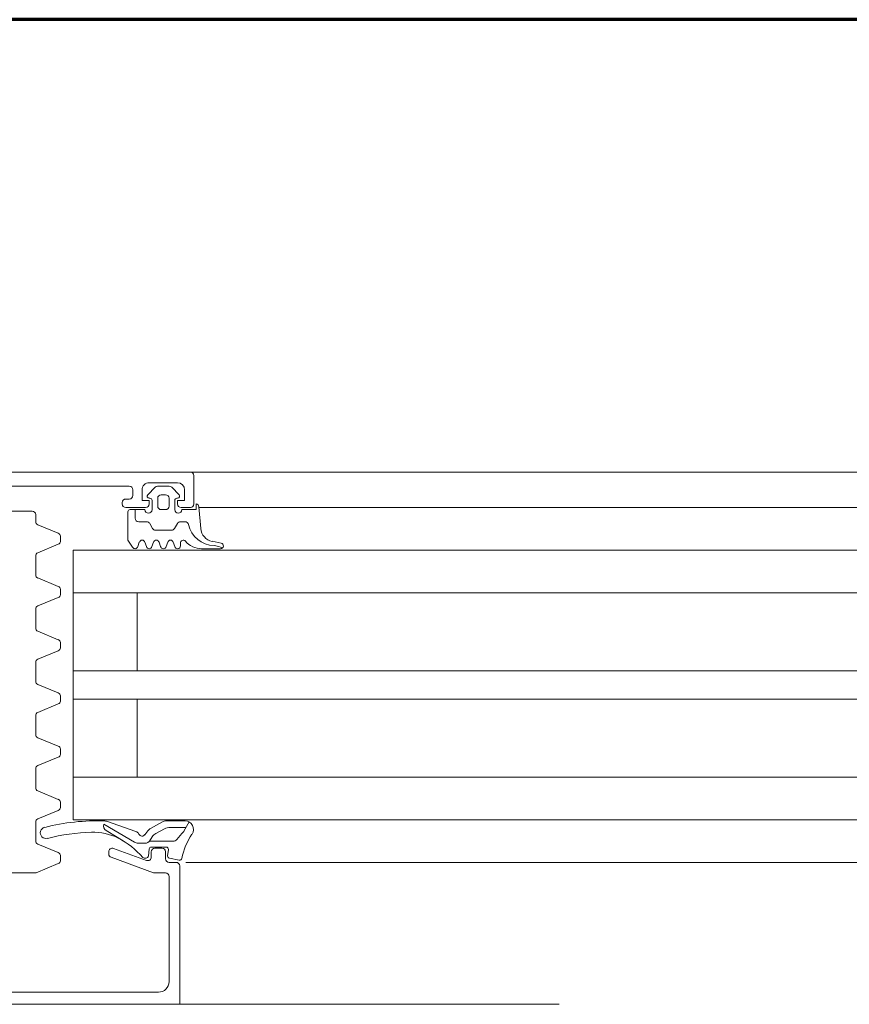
# Model space of a CAD drawing. Header units: centimetres. Extents: x -1631 to 1829, y -257 to 3158.
# Tile 94 of 129: x 353 to 364, y 1664 to 1678. Entities that reach past the tile are written whole.
import ezdxf

# ---------------------------------------------------------------- set-up
doc = ezdxf.new("R2010")
doc.units = ezdxf.units.CM
doc.linetypes.add('Długa kreska', pattern=[142.875, 95.25, -47.625])
for name, color, linetype, lineweight in [('A-DETL', 90, 'Continuous', 9), ('A-DETL-GENF', 92, 'Continuous', 9), ('A-DOOR', 31, 'Continuous', 13)]:
    doc.layers.add(name, color=color, linetype=linetype, lineweight=lineweight)

# ---------------------------------------------------------------- blocks, each defined once
blk = doc.blocks.new('Schueco_FWS_ADS-75-SimplySmart_inw_Family-02 - FWS SI insert unit 90-2368395-6_piętro IV __13_80 m_ - stan projektowany')
at = {"layer": 'A-DETL-GENF'}
for p, q in [((35.65, 4.6), (59.013, 4.6)), ((54.5, 4), (35.65, 4)), ((54.5, 3.4), (35.65, 3.4)), ((54.5, 2.3), (35.65, 2.3)), ((54.5, 1.9), (35.65, 1.9)), ((54.5, 0.8), (35.65, 0.8)), ((54.5, 0.2), (35.65, 0.2)), ((54.5, -0.4), (35.65, -0.4)), ((74.6, -0.9), (-74.6, -0.9))]:
    blk.add_line(p, q, dxfattribs=at)
at = {"layer": 'A-DOOR'}
for p, q in [((59.25, 6.6), (53.75, 6.6)), ((59.4, 6.43), (61.71, 6.43)), ((59.25, 4.8), (59.25, 6.28)), ((59.451, 4.75), (59.3, 4.75)), ((60.067, 4.529), (59.468, 4.747)), ((61.121, 4.746), (60.811, 4.618)), ((62.02, 4.75), (61.14, 4.75)), ((59.15, 4.6), (59.25, 4.6)), ((59.246, 4.542), (59.107, 4.569)), ((59.259, 4.419), (59.27, 4.509)), ((59.3, 4.55), (59.3, 4.45)), ((59.5, 4.45), (59.5, 4.526)), ((59.542, 4.514), (59.529, 4.411)), ((59.567, 4.573), (60.033, 4.403)), ((59.599, 4.54), (59.572, 4.54)), ((60.1, 4.45), (60.1, 4.482)), ((60.78, 4.502), (60.78, 4.578)), ((60.811, 4.462), (61.099, 4.343)), ((59.499, 4.385), (59.289, 4.385)), ((59.35, 4.4), (59.45, 4.4)), ((59.59, 4.329), (59.687, 4.329)), ((59.738, 4.315), (60.167, 4.063)), ((59.316, 4.129), (59.434, 4.193)), ((59.55, 4.155), (59.59, 4.21)), ((59.72, 4.163), (60.134, 4.021)), ((60.136, 4.153), (59.897, 4.297)), ((61.13, 4.297), (61.13, 4.033)), ((59.04, 4.161), (58.966, 4.031)), ((59.01, 4.108), (59.234, 4.108)), ((59.344, 4.03), (59.511, 4.121)), ((59.022, 4.015), (59.287, 4.015)), ((61.099, 3.987), (60.811, 3.868)), ((60.78, 3.752), (60.78, 3.828)), ((60.811, 3.712), (61.099, 3.593)), ((61.13, 3.547), (61.13, 3.283)), ((53.75, 3.4), (60.6, 3.4)), ((59.146, 3.4), (53.75, 3.4)), ((61.099, 3.237), (60.811, 3.118)), ((60.78, 3.002), (60.78, 3.078)), ((60.811, 2.962), (61.099, 2.843)), ((61.13, 2.797), (61.13, 2.533)), ((61.099, 2.487), (60.811, 2.368)), ((60.78, 2.252), (60.78, 2.328)), ((60.811, 2.212), (61.099, 2.093)), ((61.13, 2.047), (61.13, 1.783)), ((61.099, 1.737), (60.811, 1.618)), ((60.78, 1.502), (60.78, 1.578)), ((60.811, 1.462), (61.099, 1.343)), ((61.13, 1.297), (61.13, 1.033)), ((61.099, 0.987), (60.811, 0.868)), ((53.75, 0.8), (60.6, 0.8)), ((60.78, 0.752), (60.78, 0.828)), ((60.811, 0.712), (61.099, 0.593)), ((61.13, 0.547), (61.13, 0.283)), ((58.526, 0.158), (58.499, 0.172)), ((58.791, 0.18), (58.524, 0.18)), ((59.09, 0.14), (59.09, 0.1)), ((59.191, 0.09), (59.169, 0.15)), ((59.291, 0.15), (59.269, 0.09)), ((59.391, 0.09), (59.369, 0.15)), ((59.491, 0.15), (59.469, 0.09)), ((59.591, 0.09), (59.569, 0.15)), ((59.691, 0.15), (59.669, 0.09)), ((61.099, 0.237), (60.811, 0.118)), ((58.516, 0.101), (58.642, 0.076)), ((60.78, 0.002), (60.78, 0.078)), ((58.803, -0.103), (58.83, -0.41)), ((59.173, -0.105), (59.132, -0.175)), ((59.44, -0.08), (59.216, -0.08)), ((59.523, -0.175), (59.483, -0.105)), ((60.811, -0.038), (61.099, -0.157)), ((59.089, -0.2), (59.024, -0.2)), ((59.678, -0.2), (59.567, -0.2)), ((59.728, -0.37), (59.728, -0.25)), ((61.13, -0.203), (61.13, -0.3)), ((58.828, -0.4), (53.75, -0.4)), ((59.08, -0.4), (58.95, -0.4)), ((59.17, -0.37), (59.17, -0.5)), ((59.3, -0.37), (59.36, -0.37)), ((59.49, -0.5), (59.49, -0.37)), ((59.86, -0.4), (59.58, -0.4)), ((59.59, -0.37), (59.8, -0.37)), ((61.18, -0.35), (61.58, -0.35)), ((58.9, -0.45), (58.9, -0.85)), ((59.14, -0.53), (59.13, -0.53)), ((59.25, -0.53), (59.25, -0.42)), ((59.41, -0.42), (59.41, -0.53)), ((59.53, -0.53), (59.52, -0.53)), ((59.81, -0.52), (59.86, -0.52)), ((59.91, -0.47), (59.91, -0.45)), ((59.109, -0.581), (59.213, -0.685)), ((59.36, -0.58), (59.3, -0.58)), ((59.447, -0.685), (59.551, -0.581)), ((59.76, -0.65), (59.76, -0.57)), ((59.53, -0.75), (59.13, -0.75)), ((59.248, -0.7), (59.412, -0.7)), ((61.81, -0.7), (59.81, -0.7)), ((58.95, -0.9), (53.75, -0.9)), ((58.95, -0.9), (67.55, -0.9))]:
    blk.add_line(p, q, dxfattribs=at)
at = {"layer": 'A-DOOR', "flags": 128}
for points in [[(61.95, 6.48), (62.05, 6.48), (62.05, 6.6), (59.1, 6.6), (59.1, 4.65)], [(59.489, 4.241), (59.527, 4.303), (59.191, 4.303)], [(53.75, 4), (60.6, 4), (60.6, 0.2), (53.75, 0.2)], [(59.7, 3.4), (59.7, 2.3), (60.6, 2.3), (53.75, 2.3)], [(59.7, 0.8), (59.7, 1.9), (60.6, 1.9), (53.75, 1.9)], [(59.83, -0.34), (59.83, 0.06), (59.765, 0.16)], [(58.87, -0.45), (58.87, -0.37), (59.07, -0.37)], [(59.03, -0.65), (59.03, -0.5), (59.13, -0.5), (59.13, -0.45)], [(59.53, -0.45), (59.53, -0.5), (59.63, -0.5), (59.63, -0.65)]]:
    blk.add_lwpolyline(points, dxfattribs=at)
at = {"layer": 'A-DOOR'}
for centre, radius, start, end in [((59.4, 6.28), 0.15, 90, 180), ((59.3, 4.8), 0.05, 180, 270), ((59.451, 4.7), 0.05, 70, 90), ((61.14, 4.7), 0.05, 90, 112.5), ((59.15, 4.65), 0.05, 180, 270), ((59.25, 4.55), 0.05, 0, 90), ((60.83, 4.572), 0.05, 112.5, 172.8548), ((58.14, 4.734), 0.95, 325.949, 348.5732), ((59.1, 4.54), 0.03, 77.6435, 168.5732), ((59.24, 4.513), 0.03, 351.882, 79.0059), ((59.35, 4.45), 0.05, 180, 270), ((59.45, 4.45), 0.05, 270, 0), ((59.55, 4.526), 0.05, 70, 180), ((59.572, 4.51), 0.03, 90, 172.9436), ((59.599, 4.51), 0.03, 40.8482, 90), ((60.491, 5.282), 1.15, 220.8482, 242.8303), ((60.05, 4.45), 0.05, 250, 0), ((60.05, 4.482), 0.05, 0, 70), ((60.83, 4.508), 0.05, 187.1452, 247.5), ((59.191, 4.243), 0.06, 90, 146.6979), ((59.289, 4.415), 0.03, 172.7923, 270), ((59.499, 4.415), 0.03, 270, 352.9436), ((59.584, 4.253), 0.0764, 85.7355, 150.0671), ((59.687, 4.229), 0.1, 59.6164, 90), ((61.08, 4.297), 0.05, 0, 67.5), ((59.026, 4.135), 0.12, 145.949, 268.0077), ((59.075, 4.141), 0.04, 134.9639, 150.3746), ((57.763, 5.398), 1.777, 316.2734, 320.8645), ((59.353, 4.342), 0.17, 298.5366, 323.5366), ((59.63, 4.18), 0.05, 26.9556, 143.6334), ((59.746, 4.239), 0.08, 206.9556, 250.9899), ((60.322, 4.975), 0.8, 243.6139, 271.5286), ((60.268, 7.009), 2.834, 271.5223, 284.2144), ((60.985, 4.184), 0.08, 283.4704, 105.301), ((59.234, 4.278), 0.17, 269.9272, 298.5366), ((59.287, 4.135), 0.12, 269.9961, 298.6334), ((59.453, 4.226), 0.12, 298.6334, 323.6334), ((60.097, 4.089), 0.075, 339.9851, 58.8937), ((60.267, 7.009), 2.994, 267.8817, 284.2277), ((61.08, 4.033), 0.05, 292.5, 0), ((60.16, 4.097), 0.08, 250.9899, 267.8894), ((60.83, 3.822), 0.05, 112.5, 172.8548), ((60.83, 3.758), 0.05, 187.1452, 247.5), ((61.08, 3.547), 0.05, 360, 67.5), ((61.08, 3.283), 0.05, 292.5, 0), ((60.83, 3.072), 0.05, 112.5, 172.8548), ((60.83, 3.008), 0.05, 187.1452, 247.5), ((61.08, 2.797), 0.05, 0, 67.5), ((61.08, 2.533), 0.05, 292.5, 0), ((60.83, 2.322), 0.05, 112.5, 172.8548), ((60.83, 2.258), 0.05, 187.1452, 247.5), ((61.08, 2.047), 0.05, 0, 67.5), ((61.08, 1.783), 0.05, 292.5, 360), ((60.83, 1.572), 0.05, 112.5, 172.8548), ((60.83, 1.508), 0.05, 187.1452, 247.5), ((61.08, 1.297), 0.05, 0, 67.5), ((61.08, 1.033), 0.05, 292.5, 360), ((60.83, 0.822), 0.05, 112.5, 172.8548), ((60.83, 0.758), 0.05, 187.1452, 247.5), ((61.08, 0.547), 0.05, 0, 67.5), ((61.08, 0.283), 0.05, 292.5, 360), ((58.524, 0.14), 0.04, 89.9191, 258.9894), ((58.649, 0.478), 0.343, 248.9463, 264.3989), ((58.791, -0.12), 0.3, 40.3198, 90.0013), ((59.13, 0.14), 0.04, 14.9997, 180.0002), ((59.33, 0.14), 0.04, 14.9996, 165.0004), ((59.53, 0.14), 0.04, 14.9996, 165.0004), ((59.73, 0.14), 0.04, 29.9997, 165.0005), ((58.603, -0.244), 0.381, 12.6599, 88.1005), ((58.604, -0.12), 0.2, 5.0082, 78.9975), ((59.05, 0.1), 0.04, 220.3208, 0), ((59.23, 0.1), 0.04, 195.0002, 344.9998), ((59.43, 0.1), 0.04, 195.0002, 344.9998), ((59.63, 0.1), 0.04, 195.0002, 344.9998), ((60.83, 0.072), 0.05, 112.5, 172.8548), ((60.83, 0.008), 0.05, 187.1452, 247.5), ((59.216, -0.13), 0.05, 90, 150), ((59.44, -0.13), 0.05, 30, 90), ((59.024, -0.15), 0.05, 192.1266, 270), ((59.089, -0.15), 0.05, 270, 330), ((59.567, -0.15), 0.05, 210, 270), ((59.678, -0.25), 0.05, 0, 90), ((61.08, -0.203), 0.05, 0, 67.5), ((58.87, -0.41), 0.04, 180.0006, 269.9999), ((58.95, -0.45), 0.05, 90, 180), ((59.12, -0.37), 0.05, 0, 180), ((59.08, -0.45), 0.05, 0, 90), ((59.3, -0.42), 0.05, 89.9989, 180.0011), ((59.36, -0.42), 0.05, 359.9989, 90.0011), ((59.54, -0.37), 0.05, 0.0006, 180.0006), ((59.58, -0.45), 0.05, 90, 180), ((59.8, -0.34), 0.03, 270, 360), ((59.86, -0.45), 0.05, 360, 90), ((61.18, -0.3), 0.05, 180, 270), ((59.13, -0.56), 0.03, 90.0055, 224.9966), ((59.14, -0.5), 0.03, 270, 0), ((59.3, -0.53), 0.05, 179.9979, 270.0021), ((59.36, -0.53), 0.05, 269.9979, 0.0021), ((59.52, -0.5), 0.03, 180, 270), ((59.53, -0.56), 0.03, 314.9981, 90.0001), ((59.81, -0.57), 0.05, 90, 180), ((59.86, -0.47), 0.05, 270, 360), ((59.13, -0.65), 0.1, 180, 270), ((59.248, -0.65), 0.05, 224.9798, 270), ((59.412, -0.65), 0.05, 270, 315.0277), ((59.53, -0.65), 0.1, 270, 0), ((59.81, -0.65), 0.05, 180, 270), ((58.95, -0.85), 0.05, 180, 270)]:
    blk.add_arc(centre, radius, start, end, dxfattribs=at)

msp = doc.modelspace()

# ---------------------------------------------------------------- linework, layer by layer
at = {"layer": 'A-DETL', "linetype": 'Długa kreska', "lineweight": 70}
msp.add_line((536.377, 1678.001), (3.377, 1678.001), dxfattribs=at)

# ---------------------------------------------------------------- block references
at = {"layer": 'A-DOOR', "rotation": 180}
msp.add_blockref('Schueco_FWS_ADS-75-SimplySmart_inw_Family-02 - FWS SI insert unit 90-2368395-6_piętro IV __13_80 m_ - stan projektowany', (413.877, 1670.726), dxfattribs=at)

doc.saveas('drawing.dxf')
